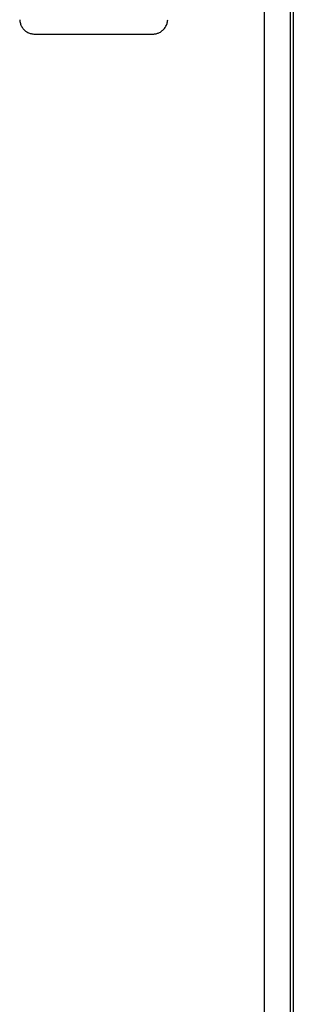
# Model space of a CAD drawing. Header units: millimetres. Extents: x 8 to 1894, y 12 to 2723.
# Tile 42 of 152: x 1042 to 1069, y 1204 to 1303. Entities that reach past the tile are written whole.
import ezdxf

# ---------------------------------------------------------------- set-up
doc = ezdxf.new("R2010")
doc.units = ezdxf.units.MM

msp = doc.modelspace()

# ---------------------------------------------------------------- linework, layer by layer
at = {"color": 7, "linetype": 'Continuous', "lineweight": 30}
for p, q in [((1068.718, 1370.208), (1068.718, 1056.911)), ((1069.043, 1370.507), (1069.043, 1054.72)), ((1066.11, 1367.106), (1066.11, 1054.606))]:
    msp.add_line(p, q, dxfattribs=at)
msp.add_arc((1049.043, 2322.736), 1021.1, 269.667665, 270.332335, dxfattribs=at)
for points, knots in [([(1041.63, 1303.099), (1041.635, 1303.04), (1041.644, 1302.91), (1041.686, 1302.73), (1041.749, 1302.557), (1041.828, 1302.399), (1041.925, 1302.253), (1042.034, 1302.124), (1042.151, 1302.012), (1042.284, 1301.91), (1042.432, 1301.821), (1042.593, 1301.748), (1042.764, 1301.695), (1042.941, 1301.66), (1043.061, 1301.655), (1043.121, 1301.653)], [0, 0, 0, 0, 0.077766, 0.170258, 0.240506, 0.317665, 0.401556, 0.468658, 0.539002, 0.612179, 0.687676, 0.764893, 0.84316, 0.921768, 1, 1, 1, 1]), ([(1054.966, 1301.653), (1055.024, 1301.655), (1055.138, 1301.66), (1055.301, 1301.69), (1055.448, 1301.733), (1055.588, 1301.789), (1055.714, 1301.855), (1055.826, 1301.928), (1055.925, 1302.004), (1056.027, 1302.098), (1056.14, 1302.225), (1056.243, 1302.373), (1056.329, 1302.538), (1056.394, 1302.709), (1056.441, 1302.898), (1056.451, 1303.031), (1056.456, 1303.099)], [0, 0, 0, 0, 0.076784, 0.149159, 0.216057, 0.276612, 0.346364, 0.402655, 0.450097, 0.509838, 0.583965, 0.671797, 0.745908, 0.826115, 0.911273, 1, 1, 1, 1])]:
    msp.add_open_spline(points, degree=3, knots=knots, dxfattribs=at)

doc.saveas('drawing.dxf')
